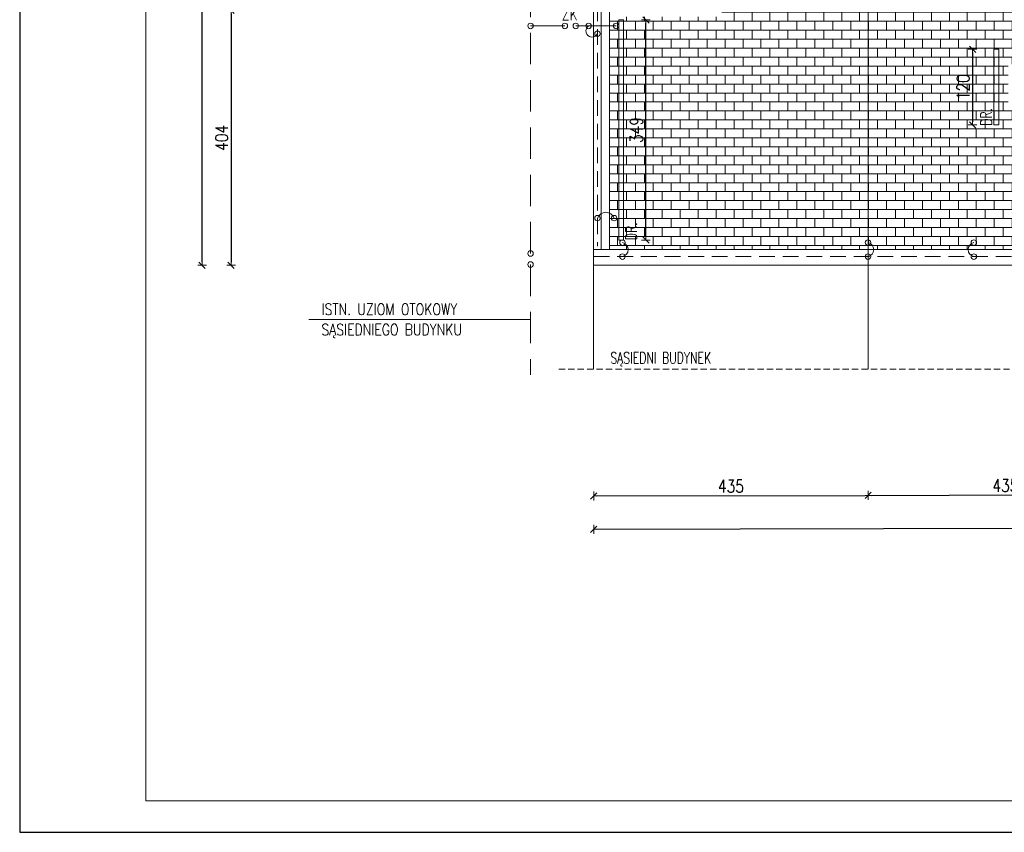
# Model space of a CAD drawing. Header units: millimetres. Extents: x 5973 to 39040, y 4443 to 37727.
# Tile 36 of 52: x 14713 to 16274, y 19708 to 20997. Entities that reach past the tile are written whole.
import ezdxf
from ezdxf.enums import TextEntityAlignment as Align

# ---------------------------------------------------------------- set-up
doc = ezdxf.new("R2010")
doc.units = ezdxf.units.MM
doc.linetypes.add('DASHED', pattern=[0.75, 0.5, -0.25])
doc.linetypes.add('HIDDEN', pattern=[0.375, 0.25, -0.125])
for name, color, linetype, lineweight in [('!MODUS_OPIS', 3, 'Continuous', 13), ('_MODUS - Ramka', 1, 'Continuous', 15), ('Cienka', 3, 'Continuous', 9), ('E_0', 4, 'Continuous', 15), ('Widok', 1, 'Continuous', 15), ('WYMIAROWANIE', 1, 'Continuous', 18)]:
    doc.layers.add(name, color=color, linetype=linetype, lineweight=lineweight)
doc.layers.add('INSTALACJA ODGROMOWA', color=7, linetype='Continuous')
doc.styles.add('TXT', font='simplex.shx', dxfattribs={"width": 0.8})
doc.dimstyles.new('DIM100', dxfattribs={"dimscale": 5, "dimtxt": 4, "dimasz": 1, "dimexe": 0, "dimexo": 0, "dimgap": 1, "dimtad": 1, "dimdec": 4, "dimrnd": 0.5, "dimdsep": 46, "dimtxsty": 'TXT', "dimblk1": 'TICK1', "dimblk2": 'TICK1', "dimsah": 1, "dimcen": 0, "dimse1": 1, "dimse2": 1, "dimclrd": 1, "dimclre": 7, "dimclrt": 9, "dimadec": 0, "dimazin": 0, "dimtfac": 1, "dimtdec": 4, "dimtmove": 2, "dimatfit": 3, "dimldrblk": 'TICK1', "dimfxl": 1, "dimtolj": 1, "dimarcsym": 0})

# ---------------------------------------------------------------- blocks, each defined once
blk = doc.blocks.new('TICK1')
at = {"color": 2}
blk.add_line((-1, -1), (1, 1), dxfattribs=at)
at = {"color": 0}
for p, q in [((0, 0), (-1, 0)), ((0, -1.4), (0, 1.4))]:
    blk.add_line(p, q, dxfattribs=at)
blk = doc.blocks.new('*D183')
at = {"layer": 'Defpoints', "color": 0, "transparency": 16777216}
for p in [(15194.6, 21011.7), (15048.1, 20607.6), (15194.6, 20607.6)]:
    blk.add_point(p, dxfattribs=at)
at = {"layer": 'WYMIAROWANIE', "color": 1, "lineweight": -2, "transparency": 16777216}
blk.add_line((15048.1, 21006.7), (15048.1, 20612.6), dxfattribs=at)
at = {"layer": 'WYMIAROWANIE', "color": 1, "lineweight": -2, "transparency": 16777216, "xscale": 5, "yscale": 5, "zscale": 5}
for p, rotation in [((15048.1, 21011.7), 90), ((15048.1, 20607.6), 270)]:
    blk.add_blockref('TICK1', p, dxfattribs=dict(at, rotation=rotation))
at = {"layer": 'WYMIAROWANIE', "color": 9, "transparency": 16777216, "insert": (15033.1, 20809.6), "char_height": 20, "attachment_point": 5, "rotation": 90, "style": 'TXT'}
blk.add_mtext('\\A1;404', dxfattribs=at)
blk = doc.blocks.new('*D184')
at = {"layer": 'Defpoints', "color": 0, "transparency": 16777216}
for p in [(15002.1, 23125.7), (15149.7, 23125.7), (15149.7, 20607.6)]:
    blk.add_point(p, dxfattribs=at)
at = {"layer": 'WYMIAROWANIE', "color": 1, "lineweight": -2, "transparency": 16777216}
blk.add_line((15002.1, 20612.6), (15002.1, 23120.7), dxfattribs=at)
at = {"layer": 'WYMIAROWANIE', "color": 1, "lineweight": -2, "transparency": 16777216, "xscale": 5, "yscale": 5, "zscale": 5}
for p, rotation in [((15002.1, 23125.7), 90), ((15002.1, 20607.6), 270)]:
    blk.add_blockref('TICK1', p, dxfattribs=dict(at, rotation=rotation))
at = {"layer": 'WYMIAROWANIE', "color": 9, "transparency": 16777216, "insert": (14987.1, 21866.6), "char_height": 20, "attachment_point": 5, "rotation": 90, "style": 'TXT'}
blk.add_mtext('\\A1;2518', dxfattribs=at)
blk = doc.blocks.new('*D185')
at = {"layer": 'Defpoints', "color": 0, "transparency": 16777216}
for p in [(15622.9, 20299.2), (16058, 20300.3), (16058.2, 20242.8)]:
    blk.add_point(p, dxfattribs=at)
at = {"layer": 'WYMIAROWANIE', "color": 1, "lineweight": -2, "transparency": 16777216}
blk.add_line((15628, 20241.8), (16053.2, 20242.8), dxfattribs=at)
at = {"layer": 'WYMIAROWANIE', "color": 1, "lineweight": -2, "transparency": 16777216, "xscale": 5, "yscale": 5, "zscale": 5}
for p, rotation in [((15623, 20241.8), 180.1361048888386), ((16058.2, 20242.8), 0.1361048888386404)]:
    blk.add_blockref('TICK1', p, dxfattribs=dict(at, rotation=rotation))
at = {"layer": 'WYMIAROWANIE', "color": 9, "transparency": 16777216, "insert": (15840.6, 20257.3), "char_height": 20, "attachment_point": 5, "rotation": 0.1361, "style": 'TXT'}
blk.add_mtext('\\A1;435', dxfattribs=at)
blk = doc.blocks.new('*D186')
at = {"layer": 'Defpoints', "color": 0, "transparency": 16777216}
for p in [(16058, 20300.3), (16493.1, 20299.2), (16493.3, 20243.9)]:
    blk.add_point(p, dxfattribs=at)
at = {"layer": 'WYMIAROWANIE', "color": 1, "lineweight": -2, "transparency": 16777216}
blk.add_line((16063.2, 20242.8), (16488.3, 20243.9), dxfattribs=at)
at = {"layer": 'WYMIAROWANIE', "color": 1, "lineweight": -2, "transparency": 16777216, "xscale": 5, "yscale": 5, "zscale": 5}
for p, rotation in [((16058.2, 20242.8), 180.1361048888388), ((16493.3, 20243.9), 0.1361048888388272)]:
    blk.add_blockref('TICK1', p, dxfattribs=dict(at, rotation=rotation))
at = {"layer": 'WYMIAROWANIE', "color": 9, "transparency": 16777216, "insert": (16275.7, 20258.3), "char_height": 20, "attachment_point": 5, "rotation": 0.1361, "style": 'TXT'}
blk.add_mtext('\\A1;435', dxfattribs=at)
blk = doc.blocks.new('*D206')
at = {"layer": 'Defpoints', "color": 0, "transparency": 16777216}
for p in [(19084.4, 20266.4), (15622.9, 20258.2), (19084.6, 20197.1)]:
    blk.add_point(p, dxfattribs=at)
at = {"layer": 'WYMIAROWANIE', "color": 1, "lineweight": -2, "transparency": 16777216}
blk.add_line((15628.1, 20188.9), (19079.6, 20197.1), dxfattribs=at)
at = {"layer": 'WYMIAROWANIE', "color": 1, "lineweight": -2, "transparency": 16777216, "xscale": 5, "yscale": 5, "zscale": 5}
for p, rotation in [((19084.6, 20197.1), 0.1361048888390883), ((15623.1, 20188.9), 180.1361048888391)]:
    blk.add_blockref('TICK1', p, dxfattribs=dict(at, rotation=rotation))
at = {"layer": 'WYMIAROWANIE', "color": 9, "transparency": 16777216, "insert": (17353.8, 20208), "char_height": 20, "attachment_point": 5, "rotation": 0.1361, "style": 'TXT'}
blk.add_mtext('\\A1;3461.5', dxfattribs=at)
blk = doc.blocks.new('E_PUSZKA')
at = {"layer": 'E_0', "color": 3}
blk.add_circle((0, 0), 4.35, dxfattribs=at)
blk = doc.blocks.new('ODGROMÓWKA')
at = {"layer": '!MODUS_OPIS', "ltscale": 0.7}
blk.add_line((2839.4, 11957.8), (2488.1, 11957.8), dxfattribs=at)
at = {"layer": 'E_0', "color": 2, "linetype": 'HIDDEN', "ltscale": 100}
for p, q in [((2945.4, 13468.3), (2945.4, 12074.5)), ((2939.4, 12057.7), (3809.7, 12057.7))]:
    blk.add_line(p, q, dxfattribs=at)
at = {"layer": 'E_0'}
for p, q in [((2893.8, 12423.5), (2839.4, 12423.5)), ((2911.1, 12423.5), (2975.1, 12423.5))]:
    blk.add_line(p, q, dxfattribs=at)
at = {"layer": 'E_0', "color": 1, "linetype": 'DASHED', "ltscale": 100}
blk.add_line((2839.4, 12045.2), (2839.4, 11870.4), dxfattribs=at)
at = {"layer": 'E_0', "color": 3, "linetype": 'DASHED', "ltscale": 100}
blk.add_lwpolyline([(2839.4, 12062.6), (2839.4, 13362.3), (2778.4, 13362.3), (2778.4, 14503.3), (3540.4, 14503.3), (3540.4, 14633.7), (5284.4, 14633.7), (5284.4, 14503.3), (6039.4, 14503.3), (6039.4, 13917.3), (6499.5, 13917.2), (6499.4, 12546.3), (4282.7, 12546.5), (4282.7, 12425.5), (3909.7, 12425.5), (3909.7, 12062.6)], dxfattribs=at)
at = {"layer": 'E_0'}
for centre, radius, start, end in [((2936.8, 12415.4), 9.62, 122.8743, 334.3067), ((2958.7, 12113.7), 14.2, 20.6341, 159.3659), ((2982.8, 12068.8), 11.3, 281.8092, 78.1908), ((3372.2, 12068.8), 11.3, 281.8092, 78.1908), ((3544.5, 12068.8), 11.3, 101.8092, 258.1908)]:
    blk.add_arc(centre, radius, start, end, dxfattribs=at)
for p, rotation in [((2839.4, 12423.5), 270), ((2893.8, 12423.5), 270), ((2911.1, 12423.5), 270), ((2931.5, 12423.5), 152.0940550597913), ((2975.1, 12423.5), 270), ((2945.4, 12411.2), 270), ((2985.1, 12079.9), 270), ((3374.5, 12079.9), 270), ((2839.4, 12062.6), 270), ((2985.1, 12057.7), 270), ((3374.5, 12057.7), 270), ((2839.4, 12045.2), 270)]:
    blk.add_blockref('E_PUSZKA', p, dxfattribs=dict(at, rotation=rotation))
for p in [(2945.4, 12411.2), (2945.4, 12118.7), (2971.9, 12118.7)]:
    blk.add_blockref('E_PUSZKA', p, dxfattribs=at)
at = {"layer": 'E_0', "xscale": -1, "rotation": 89.99999999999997}
for p in [(3542.2, 12079.9), (3542.2, 12057.7)]:
    blk.add_blockref('E_PUSZKA', p, dxfattribs=at)
at = {"layer": '!MODUS_OPIS', "ltscale": 0.7, "style": 'TXT', "width": 0.8}
for s, p in [('ZK', (2888.9, 12441.8)), ('ISTN. UZIOM OTOKOWY', (2507.9, 11974.1)), ('SĄSIEDNIEGO BUDYNKU', (2507.9, 11941.9))]:
    blk.add_text(s, height=18, dxfattribs=at).set_placement(p, align=Align.MIDDLE_LEFT)
blk = doc.blocks.new('*D273')
at = {"layer": 'Defpoints', "color": 0, "transparency": 16777216}
for p in [(16179.9, 20950.2), (16179.9, 20830.2), (16223.7, 20830.2)]:
    blk.add_point(p, dxfattribs=at)
at = {"layer": 'WYMIAROWANIE', "color": 1, "lineweight": -2, "transparency": 16777216}
blk.add_line((16223.7, 20945.2), (16223.7, 20835.2), dxfattribs=at)
at = {"layer": 'WYMIAROWANIE', "color": 1, "lineweight": -2, "transparency": 16777216, "xscale": 5, "yscale": 5, "zscale": 5}
for p, rotation in [((16223.7, 20950.2), 90), ((16223.7, 20830.2), 270)]:
    blk.add_blockref('TICK1', p, dxfattribs=dict(at, rotation=rotation))
at = {"layer": 'WYMIAROWANIE', "color": 9, "transparency": 16777216, "insert": (16208.7, 20890.2), "char_height": 20, "attachment_point": 5, "rotation": 90, "style": 'TXT'}
blk.add_mtext('\\A1;120', dxfattribs=at)
blk = doc.blocks.new('*D288')
at = {"layer": 'Defpoints', "color": 0, "transparency": 16777216}
for p in [(15670.3, 20996.7), (15705.7, 20996.7), (15670.3, 20647.6)]:
    blk.add_point(p, dxfattribs=at)
at = {"layer": 'WYMIAROWANIE', "color": 1, "lineweight": -2, "transparency": 16777216}
blk.add_line((15705.7, 20652.6), (15705.7, 20991.7), dxfattribs=at)
at = {"layer": 'WYMIAROWANIE', "color": 1, "lineweight": -2, "transparency": 16777216, "xscale": 5, "yscale": 5, "zscale": 5}
for p, rotation in [((15705.7, 20996.7), 90), ((15705.7, 20647.6), 270)]:
    blk.add_blockref('TICK1', p, dxfattribs=dict(at, rotation=rotation))
at = {"layer": 'WYMIAROWANIE', "color": 9, "transparency": 16777216, "insert": (15690.7, 20822.1), "char_height": 20, "attachment_point": 5, "rotation": 90, "style": 'TXT'}
blk.add_mtext('\\A1;349', dxfattribs=at)

msp = doc.modelspace()

# ---------------------------------------------------------------- hatches: boundary and pattern name
at = {"layer": 'Cienka', "transparency": 33554483}
h = msp.add_hatch(dxfattribs=at)
h.set_pattern_fill('AR-B816', color=256, scale=0.07)
h.paths.add_polyline_path([(15946.90707, 21901.66483), (15946.90707, 22064.66483), (15946.90707, 22089.66483), (15921.90707, 22089.66483), (15921.90707, 21901.66483), (15921.90707, 21876.66483), (15921.90707, 21399.66483), (15936.60049, 21399.66483), (15946.90707, 21417.51636), (15946.90707, 21424.66483), (15946.90707, 21522.73883)])
h.paths.add_polyline_path([(15800.90707, 21901.66483), (15800.90707, 21951.66483), (15775.90707, 21951.66483), (15775.90707, 21926.66483), (15775.90707, 21876.66483), (15800.90707, 21876.66483)])
h.paths.add_polyline_path([(15826.28041, 21841.66483), (15826.28041, 21851.66483), (15647.90707, 21851.66483), (15647.90707, 21841.66483)])
h.paths.add_polyline_path([(15826.28041, 21681.66483), (15647.90707, 21681.66483), (15647.90707, 21671.66483), (15826.28041, 21671.66483)])
h.paths.add_polyline_path([(15647.90707, 21516.66483), (15647.90707, 21506.66483), (15826.28041, 21506.66483), (15826.28041, 21516.66483)])
h.paths.add_polyline_path([(15826.28041, 21346.66483), (15647.90707, 21346.66483), (15647.90707, 21336.66483), (15826.28041, 21336.66483)])
h.paths.add_polyline_path([(15647.90707, 21181.66483), (15647.90707, 21171.66483), (15826.28041, 21171.66483), (15826.28041, 21181.66483)])
h.paths.add_polyline_path([(15826.28041, 21011.66483), (15647.90707, 21011.66483), (15647.90707, 21001.66483), (15826.28041, 21001.66483)])
h.paths.add_polyline_path([(16049.72381, 22444.16483), (16016.40707, 22495.16483), (15647.90707, 22049.66483), (15647.90707, 20632.63121), (16058.02649, 20632.63121), (16058.02649, 21833.66483), (16323.90707, 22240.66483), (16190.96678, 22444.16483)])
h.paths.add_polyline_path([(15647.90707, 21681.66483), (15647.90707, 21841.66483), (15826.28041, 21841.66483), (15907.6135, 21761.66483), (15826.28041, 21681.66483)], flags=16)
h.paths.add_polyline_path([(15647.90707, 21346.66483), (15647.90707, 21506.66483), (15826.28041, 21506.66483), (15907.6135, 21426.66483), (15826.28041, 21346.66483)], flags=16)
h.paths.add_polyline_path([(15914.24016, 22174.66483), (16014.24016, 22174.66483), (16014.24016, 22114.66483), (15914.24016, 22114.66483)], flags=16)
h.paths.add_polyline_path([(15914.24016, 21374.66483), (16014.24016, 21374.66483), (16014.24016, 21314.66483), (15914.24016, 21314.66483)], flags=16)
h.paths.add_polyline_path([(15647.90707, 21011.66483), (15647.90707, 21171.66483), (15826.28041, 21171.66483), (15907.6135, 21091.66483), (15826.28041, 21011.66483)], flags=16)
h.paths.add_polyline_path([(15702.90707, 22049.66483), (15835.90707, 22049.66483), (15835.90707, 21976.66483), (15702.90707, 21976.66483)], flags=16)
h.paths.add_polyline_path([(15707.90707, 22044.66483), (15830.90707, 22044.66483), (15830.90707, 21981.66483), (15707.90707, 21981.66483)], flags=0)
h = msp.add_hatch(dxfattribs=at)
h.set_pattern_fill('AR-B816', color=256, scale=0.07)
h.paths.add_polyline_path([(16493.1459, 20632.63121), (16468.1459, 20632.63346), (16468.20403, 21277.66708), (16058.02649, 21833.66483), (16058.02649, 20632.63121)])
h.paths.add_polyline_path([(16280.1459, 21206.66483), (16413.1459, 21206.66483), (16413.1459, 21133.66483), (16280.1459, 21133.66483)], flags=16)
h.paths.add_polyline_path([(16280.1459, 20926.66483), (16413.1459, 20926.66483), (16413.1459, 20853.66483), (16280.1459, 20853.66483)], flags=16)
h.paths.add_polyline_path([(16285.1459, 21201.66483), (16408.1459, 21201.66483), (16408.1459, 21138.66483), (16285.1459, 21138.66483)], flags=0)
h.paths.add_polyline_path([(16285.1459, 20921.66483), (16408.1459, 20921.66483), (16408.1459, 20858.66483), (16285.1459, 20858.66483)], flags=0)

# ---------------------------------------------------------------- linework, layer by layer
at = {"layer": '_MODUS - Ramka'}
msp.add_lwpolyline([(14912.89701, 23858.42738), (14912.89701, 19758.42738), (20602.89701, 19758.42738), (20602.89701, 23858.42738)], close=True, dxfattribs=at)
at = {"layer": 'Defpoints'}
msp.add_lwpolyline([(14712.89701, 23908.42738), (14712.89701, 19708.42738), (20652.89701, 19708.42738), (20652.89701, 23908.42738), (14712.89701, 23908.42738)], dxfattribs=at)
at = {"layer": 'Widok'}
for points in [[(19083.02706, 22379.66483), (18622.90707, 22379.66483), (18622.90707, 22965.66483), (17867.90707, 22965.66483), (17867.90707, 23125.66483), (16323.90707, 23125.66483), (16323.90707, 22965.66483), (15561.90707, 22965.66483), (15561.90707, 22024.66483), (15622.90707, 22024.66483), (15622.90707, 20607.63121)], [(16323.90707, 22953.66483), (15573.90707, 22953.66483), (15573.90707, 22036.66483), (15634.90707, 22036.66483), (15634.90707, 20632.63121)], [(16323.90707, 22940.66483), (15586.90707, 22940.66483), (15586.90707, 22049.66483), (15647.90707, 22049.66483), (15647.90707, 20632.63121)], [(16058.02649, 20608.66483), (16058.02649, 21833.66483)], [(16866.17545, 21251.59788), (16866.16068, 21087.63121), (16493.1459, 21087.63121), (16493.1459, 20607.63121), (15622.90707, 20607.63121), (15622.90707, 20906.63121)], [(15662.84894, 20838.66483), (15662.84894, 20647.63121), (15670.34894, 20647.63121), (15670.34894, 20996.66483), (15662.84894, 20996.66483), (15662.84894, 20838.66483)], [(16265.1459, 20890.16483), (16265.1459, 20830.16483), (16257.6459, 20830.16483), (16257.6459, 20950.16483), (16265.1459, 20950.16483), (16265.1459, 20890.16483)], [(15622.90707, 20622.63121), (15622.90707, 20632.63121), (16493.1459, 20632.63121)], [(15622.90707, 20607.63121), (15622.90707, 20443.09437)], [(16058.02649, 20607.63121), (16058.02649, 20443.09437)]]:
    msp.add_lwpolyline(points, dxfattribs=at)
at = {"layer": 'Widok', "linetype": 'DASHED', "ltscale": 20}
msp.add_lwpolyline([(15567.49787, 20443.09437), (16552.91693, 20443.09437)], dxfattribs=at)

# ---------------------------------------------------------------- block references
at = {"layer": 'INSTALACJA ODGROMOWA'}
msp.add_blockref('ODGROMÓWKA', (12683.48703, 8563.71099), dxfattribs=at)

# ---------------------------------------------------------------- texts
at = {"layer": '!MODUS_OPIS', "ltscale": 0.7, "char_height": 18, "rotation": 90, "style": 'TXT'}
for insert, attachment_point in [((16236.38773, 20857.04136), 3), ((15691.60711, 20675.593), 9)]:
    msp.add_mtext_dynamic_manual_height_columns('{\\W0.7;DR.}', width=202.8482185, gutter_width=12.5, heights=[0], dxfattribs=dict(at, insert=insert, attachment_point=attachment_point))
at = {"layer": '!MODUS_OPIS', "ltscale": 0.7, "insert": (15809.19742, 20469.70894), "char_height": 18, "attachment_point": 3, "style": 'TXT'}
msp.add_mtext_dynamic_manual_height_columns('{\\W0.7;SĄSIEDNI BUDYNEK}', width=202.8482185, gutter_width=12.5, heights=[0], dxfattribs=at)

# ---------------------------------------------------------------- dimensions: what is measured, and where the dimension line sits
at = {"layer": 'WYMIAROWANIE'}
for base, p1, p2, angle, picture, middle in [((15002.0563, 23125.66483), (15149.6952, 20607.63121), (15149.6952, 23125.66483), 90, '*D184', (14987.0563, 21866.64802)), ((15048.08346, 20607.63121), (15194.6339, 21011.66483), (15194.6339, 20607.63121), 90, '*D183', (15033.08346, 20809.64802)), ((15705.71306, 20996.66483), (15670.34894, 20647.63121), (15670.34894, 20996.66483), 90, '*D288', (15690.71306, 20822.14802)), ((16223.68683, 20830.16483), (16179.86772, 20950.16483), (16179.86772, 20830.16483), 90, '*D273', (16208.68683, 20890.16483)), ((16493.27746, 20243.86453), (16058.02649, 20300.27956), (16493.1459, 20299.24594), 180.13610489, '*D186', (16275.68457, 20258.34769))]:
    dim = msp.add_linear_dim(base=base, p1=p1, p2=p2, angle=angle, dimstyle='DIM100', override={"dimtxsty": 'TXT', "dimldrblk": 'TICK1'}, dxfattribs=at)
    dim.commit()
    dim.dimension.update_dxf_attribs({"geometry": picture, "text_midpoint": middle})
for p1, p2, distance, picture, middle in [((15622.90707, 20299.24594), (16058.02649, 20300.27956), -57.4488, '*D185', (15840.56762, 20257.31407)), ((15622.90856, 20258.17803), (19084.43913, 20266.40084), -69.25999, '*D206', (17353.80274, 20208.0296))]:
    dim = msp.add_aligned_dim(p1=p1, p2=p2, distance=distance, dimstyle='DIM100', override={"dimtxsty": 'TXT', "dimldrblk": 'TICK1'}, dxfattribs=at)
    dim.commit()
    dim.dimension.update_dxf_attribs({"geometry": picture, "text_midpoint": middle})

doc.saveas('drawing.dxf')
